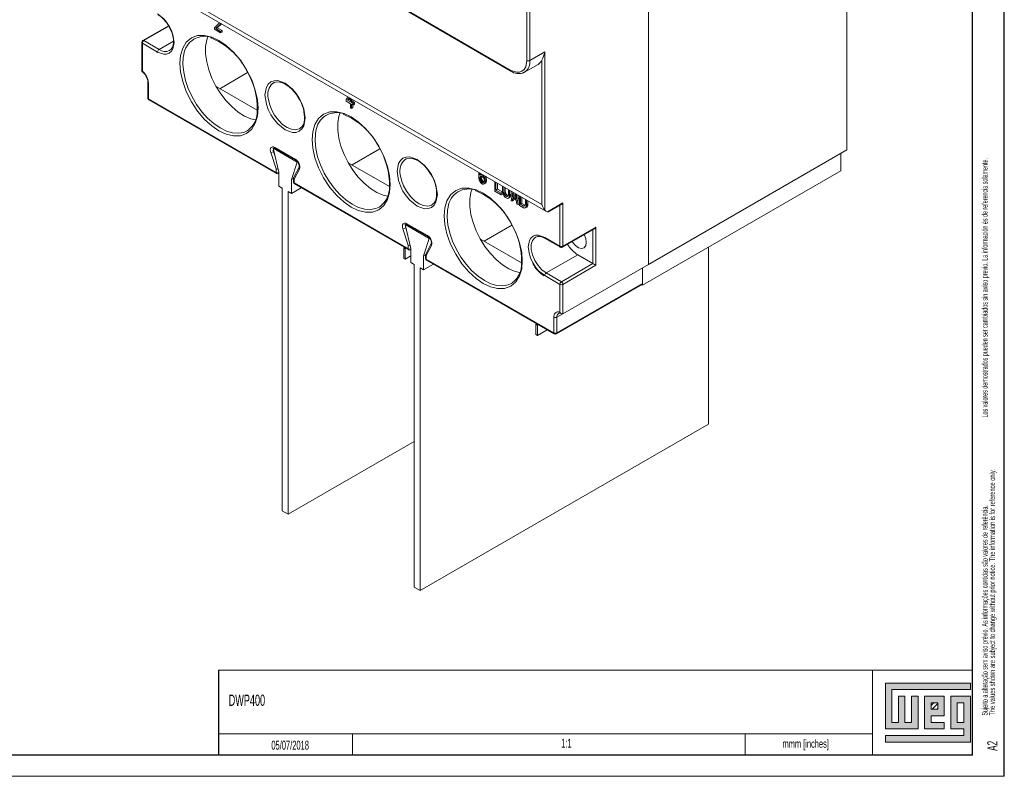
# Model space of a CAD drawing. Header units: millimetres. Extents: x 0 to 1189, y 0 to 841.
# Tile 6 of 10: x 957 to 1189, y 0 to 178. Entities that reach past the tile are written whole.
import ezdxf

# ---------------------------------------------------------------- set-up
doc = ezdxf.new("R2010")
doc.units = ezdxf.units.MM
doc.layers.add('FORMATO', color=7, linetype='Continuous')
doc.layers.add('LEGENDA', color=7, linetype='Continuous')
doc.styles.add('SLDTEXTSTYLE1', font='TXT', dxfattribs={"width": 0.605})
doc.styles.add('SLDTEXTSTYLE2', font='TXT', dxfattribs={"width": 0.569583})

# ---------------------------------------------------------------- blocks, each defined once
blk = doc.blocks.new('SW_NOTE_0')
at = {"color": 0, "linetype": 'Continuous', "lineweight": 0, "attachment_point": 1, "rotation": 90}
for s, insert, char_height, style in [('Sujeito a alteração sem aviso prévio. As informações contidas são valores de referência.                                                           Los valores demostrados pueden ser cambiados sin aviso previo. La información és de referencia solamente.', (-1.71, 0), 1.32292, 'SLDTEXTSTYLE2'), ('The values shown are subject to change without prior notice. The information is for reference only.', (0.06, 0), 1.3229, 'SLDTEXTSTYLE1')]:
    blk.add_mtext(s, dxfattribs=dict(at, insert=insert, char_height=char_height, style=style))

msp = doc.modelspace()

# ---------------------------------------------------------------- hatches: boundary and pattern name
at = {"linetype": 'Continuous'}
msp.add_hatch(color=7, dxfattribs=at).paths.add_polyline_path([(1160.99, 21.93), (1160.99, 11.15), (1168.69, 11.15), (1168.69, 18.85), (1167.15, 18.85), (1167.15, 12.69), (1165.61, 12.69), (1165.61, 18.85), (1164.07, 18.85), (1164.07, 12.69), (1162.53, 12.69), (1162.53, 20.39), (1181.01, 20.39), (1181.01, 21.93)], flags=0)
h = msp.add_hatch(color=7, dxfattribs=at)
h.paths.add_polyline_path([(1160.99, 8.07), (1181.01, 8.07), (1181.01, 18.85), (1176.39, 18.85), (1176.39, 11.15), (1179.47, 11.15), (1179.47, 9.61), (1160.99, 9.61)], flags=0)
h.paths.add_polyline_path([(1177.93, 17.31), (1179.47, 17.31), (1179.47, 12.69), (1177.93, 12.69)], flags=0)
h = msp.add_hatch(color=7, dxfattribs=at)
h.paths.add_polyline_path([(1174.85, 12.69), (1171.77, 12.69), (1171.77, 14.23), (1174.85, 14.23), (1174.85, 18.85), (1170.23, 18.85), (1170.23, 11.15), (1174.85, 11.15)], flags=0)
h.paths.add_polyline_path([(1173.31, 15.77), (1171.77, 15.77), (1171.77, 17.31), (1173.31, 17.31)], flags=0)
h = msp.add_hatch(dxfattribs=at)
h.set_pattern_fill('ANSI31', color=8, scale=0.25, style=0)
h.paths.add_polyline_path([(1173.31, 15.77), (1171.77, 15.77), (1171.77, 17.31), (1173.31, 17.31)], flags=0)

# ---------------------------------------------------------------- linework, layer by layer
at = {"color": 7, "linetype": 'Continuous', "lineweight": 15}
for p, q in [((1105.22, 120.48), (1105.22, 318.9)), ((1151.89, 147.42), (1151.89, 230.3)), ((1076.58, 226.83), (1076.58, 168.45)), ((1077.29, 226.83), (1077.29, 168.45)), ((1080.12, 134.56), (981.83, 191.31)), ((982.45, 189.93), (1081.09, 132.99)), ((1048.3, 180.29), (1072.69, 166.21)), ((1048.3, 180.12), (1072.8, 165.98)), ((992.21, 176.65), (986.18, 173.16)), ((1003.01, 176.16), (1004.16, 177.23)), ((1004.37, 176.9), (1003.34, 175.97)), ((1003.69, 176.17), (1004.7, 177.09)), ((1004.16, 177.23), (1004.21, 177.37)), ((1004.37, 176.9), (1004.7, 177.09)), ((1004.45, 177.06), (1004.37, 176.9)), ((1004.48, 177.22), (1004.45, 177.06)), ((1004.45, 177.06), (1004.6, 177.15)), ((1003.01, 175.81), (1003.01, 176.16)), ((1004.49, 174.96), (1003.01, 175.81)), ((1003.34, 175.97), (1003.69, 176.17)), ((1003.34, 175.97), (1004.49, 175.3)), ((1004.85, 175.51), (1003.69, 176.17)), ((1004.49, 175.3), (1004.85, 175.51)), ((1004.49, 175.3), (1004.49, 174.96)), ((1004.49, 174.96), (1004.85, 175.16)), ((1004.85, 175.16), (1004.85, 175.51)), ((985.93, 172.73), (985.93, 165.78)), ((986.07, 165.95), (986.07, 172.52)), ((986.07, 172.52), (989.64, 170.46)), ((990, 171.08), (986.43, 173.14)), ((989.36, 170.49), (989.62, 170.33)), ((992.5, 170.83), (992.42, 170.79)), ((1077.29, 168.45), (1080.83, 170.49)), ((1080.83, 170.49), (1080.83, 133.21)), ((1076.05, 165.7), (1079.23, 167.54)), ((1080.12, 168.53), (1080.12, 134.56)), ((987.02, 164.77), (986.82, 165.07)), ((1010.85, 165.6), (1004.32, 161.83)), ((1072.79, 165.98), (1072.8, 165.98)), ((1076.05, 165.7), (1075.98, 165.67)), ((987.34, 163.34), (987.34, 159.66)), ((987.49, 159.46), (987.49, 163.13)), ((1003.42, 162.35), (1013.11, 156.75)), ((1016.73, 163.08), (1016.92, 163.2)), ((1017.54, 142.11), (987.49, 159.46)), ((987.59, 159.23), (1017.64, 141.88)), ((1034.04, 159.29), (1034.49, 159.89)), ((1034.04, 158.87), (1034.04, 159.29)), ((1035.03, 158.3), (1034.04, 158.87)), ((1034.33, 159.12), (1034.79, 159.72)), ((1034.33, 159.12), (1034.68, 159.33)), ((1035.03, 158.72), (1034.33, 159.12)), ((1034.68, 159.33), (1034.92, 159.64)), ((1035.03, 159.13), (1034.68, 159.33)), ((1035.03, 159.58), (1035.03, 158.72)), ((1035.03, 157.33), (1035.03, 158.3)), ((1035.28, 159.44), (1035.28, 158.57)), ((1035.28, 158.57), (1035.63, 158.78)), ((1035.28, 158.57), (1035.69, 158.34)), ((1035.69, 157.92), (1035.28, 158.16)), ((1035.28, 158.16), (1035.28, 157.18)), ((1035.63, 158.78), (1035.63, 159.23)), ((1036.04, 158.54), (1035.63, 158.78)), ((1035.63, 157.39), (1035.63, 157.95)), ((1035.69, 158.34), (1036.04, 158.54)), ((1035.69, 158.34), (1035.69, 157.92)), ((1035.69, 157.92), (1036.04, 158.12)), ((1036.04, 158.12), (1036.04, 158.54)), ((1035.28, 157.18), (1035.03, 157.33)), ((1035.28, 157.18), (1035.63, 157.39)), ((1010.97, 152.06), (1010.71, 151.9)), ((1023.32, 152.59), (1023.11, 152.46)), ((1016.27, 146.82), (1017.54, 142.95)), ((1016.93, 147.88), (1016.83, 147.83)), ((1022.49, 144.56), (1016.83, 147.83)), ((1016.83, 147.83), (1018.18, 142.15)), ((1022.09, 145.2), (1017.24, 148)), ((1017.34, 147.77), (1022.19, 144.97)), ((1041.96, 147.64), (1035.43, 143.87)), ((1105.22, 120.48), (1151.89, 147.42)), ((1150.48, 142.52), (1150.48, 146.6)), ((1021.15, 140.44), (1022.49, 144.56)), ((1022.49, 144.56), (1022.59, 144.62)), ((1034.53, 144.39), (1044.23, 138.79)), ((1047.84, 145.12), (1048.03, 145.24)), ((1017.54, 142.95), (1017.54, 142.11)), ((1018.14, 141.88), (1018.18, 141.9)), ((1018.18, 142.15), (1018.18, 138.89)), ((1022.96, 143.34), (1021.66, 140.88)), ((1021.78, 140.5), (1023.05, 142.9)), ((1065.27, 141.75), (1065.3, 142.1)), ((1065.27, 141.26), (1065.27, 141.75)), ((1065.51, 141.98), (1065.48, 141.63)), ((1065.48, 141.63), (1065.8, 141.82)), ((1065.48, 141.49), (1065.83, 141.69)), ((1065.48, 141.63), (1065.48, 141.49)), ((1065.48, 141.49), (1065.72, 141.62)), ((1065.72, 141.62), (1065.93, 141.74)), ((1065.72, 141.62), (1065.93, 141.57)), ((1065.83, 141.69), (1065.83, 141.8)), ((1065.92, 141.74), (1065.83, 141.69)), ((1065.93, 141.57), (1066.07, 141.66)), ((1065.93, 141.57), (1066.14, 141.46)), ((1066.14, 141.46), (1066.28, 141.54)), ((1066.14, 141.46), (1066.34, 141.27)), ((1150.48, 142.52), (1103.81, 115.58)), ((1021.64, 140.72), (1021.15, 140.44)), ((1021.15, 137.17), (1021.15, 140.44)), ((1021.64, 140.77), (1021.64, 139.87)), ((1021.78, 139.66), (1021.78, 140.5)), ((1048.65, 124.15), (1021.78, 139.66)), ((1021.89, 139.43), (1048.76, 123.92)), ((1065.31, 140.75), (1065.27, 141.26)), ((1065.39, 140.35), (1065.31, 140.75)), ((1065.52, 140.01), (1065.39, 140.35)), ((1065.52, 140.91), (1065.87, 141.11)), ((1065.52, 140.91), (1065.56, 141.09)), ((1065.52, 140.7), (1065.52, 140.91)), ((1065.52, 140.7), (1065.87, 140.9)), ((1065.56, 140.47), (1065.52, 140.7)), ((1065.72, 139.68), (1065.52, 140.01)), ((1065.56, 141.09), (1065.83, 141.25)), ((1065.56, 141.09), (1065.64, 141.18)), ((1065.56, 140.47), (1065.91, 140.67)), ((1065.64, 140.21), (1065.56, 140.47)), ((1065.64, 141.18), (1065.76, 141.25)), ((1065.64, 140.21), (1065.99, 140.42)), ((1065.76, 140), (1065.64, 140.21)), ((1065.93, 139.49), (1065.72, 139.68)), ((1065.76, 141.25), (1065.89, 141.25)), ((1065.76, 140), (1066.12, 140.21)), ((1065.89, 139.86), (1065.76, 140)), ((1065.87, 141.11), (1065.9, 141.24)), ((1065.87, 140.9), (1065.87, 141.11)), ((1065.91, 140.67), (1065.87, 140.9)), ((1065.89, 141.25), (1066.18, 141.08)), ((1065.89, 139.86), (1066.24, 140.06)), ((1066.18, 139.69), (1065.89, 139.86)), ((1065.99, 140.42), (1065.91, 140.67)), ((1066.14, 139.37), (1065.93, 139.49)), ((1066.12, 140.21), (1065.99, 140.42)), ((1066.24, 140.06), (1066.12, 140.21)), ((1066.34, 139.32), (1066.14, 139.37)), ((1066.18, 141.08), (1066.3, 140.94)), ((1066.18, 139.69), (1066.48, 139.87)), ((1066.3, 139.69), (1066.18, 139.69)), ((1066.5, 139.91), (1066.24, 140.06)), ((1066.3, 140.94), (1066.42, 140.73)), ((1066.3, 139.69), (1066.43, 139.77)), ((1066.42, 139.76), (1066.3, 139.69)), ((1066.34, 141.27), (1066.55, 141.38)), ((1066.34, 141.27), (1066.55, 140.94)), ((1066.55, 139.41), (1066.34, 139.32)), ((1066.42, 140.73), (1066.51, 140.55)), ((1066.51, 139.92), (1066.42, 139.76)), ((1066.51, 140.55), (1066.55, 140.31)), ((1066.55, 140.11), (1066.51, 139.92)), ((1066.55, 140.94), (1066.9, 141.14)), ((1066.55, 140.94), (1066.67, 140.66)), ((1066.55, 140.31), (1066.55, 140.11)), ((1066.67, 139.62), (1066.55, 139.41)), ((1066.55, 139.41), (1066.9, 139.61)), ((1067.03, 140.86), (1066.67, 140.66)), ((1066.67, 140.66), (1066.75, 140.26)), ((1066.75, 139.92), (1066.67, 139.62)), ((1066.67, 139.62), (1067.03, 139.82)), ((1066.75, 140.26), (1067.11, 140.47)), ((1066.75, 140.26), (1066.75, 139.92)), ((1066.75, 139.92), (1067.11, 140.12)), ((1066.9, 141.14), (1066.87, 141.2)), ((1067.03, 140.86), (1066.9, 141.14)), ((1066.9, 139.61), (1067.03, 139.82)), ((1067.11, 140.47), (1067.03, 140.86)), ((1067.03, 139.82), (1067.11, 140.12)), ((1067.11, 140.12), (1067.11, 140.47)), ((1069.06, 137.68), (1069.06, 139.93)), ((1069.31, 139.79), (1069.31, 137.95)), ((1069.67, 138.16), (1069.67, 139.58)), ((1018.95, 138.44), (1018.18, 138.89)), ((1018.95, 138.44), (1018.95, 62.5)), ((1020.37, 137.62), (1021.15, 137.17)), ((1020.37, 137.62), (1020.37, 61.68)), ((1023.47, 138.52), (1021.15, 137.17)), ((1070.55, 136.82), (1069.06, 137.68)), ((1069.31, 137.95), (1069.67, 138.16)), ((1069.31, 137.95), (1070.55, 137.24)), ((1070.9, 137.44), (1069.67, 138.16)), ((1070.55, 137.24), (1070.9, 137.44)), ((1070.55, 137.24), (1070.55, 136.82)), ((1070.55, 136.82), (1070.9, 137.03)), ((1070.88, 138.79), (1070.89, 138.88)), ((1070.88, 137.74), (1070.88, 138.79)), ((1070.92, 137.37), (1070.88, 137.74)), ((1070.9, 137.03), (1070.9, 137.44)), ((1071, 137.05), (1070.92, 137.37)), ((1071.17, 136.67), (1071, 137.05)), ((1071.13, 138.64), (1071.14, 138.73)), ((1071.13, 138.64), (1071.21, 138.69)), ((1071.13, 137.6), (1071.13, 138.64)), ((1071.13, 137.6), (1071.48, 137.81)), ((1071.17, 137.3), (1071.13, 137.6)), ((1071.17, 137.3), (1071.52, 137.5)), ((1071.25, 137.04), (1071.17, 137.3)), ((1071.25, 137.04), (1071.6, 137.25)), ((1071.37, 136.83), (1071.25, 137.04)), ((1071.37, 136.83), (1071.73, 137.04)), ((1071.54, 136.67), (1071.37, 136.83)), ((1071.48, 137.81), (1071.48, 138.54)), ((1071.52, 137.5), (1071.48, 137.81)), ((1071.6, 137.25), (1071.52, 137.5)), ((1071.54, 136.67), (1071.89, 136.87)), ((1071.73, 137.04), (1071.6, 137.25)), ((1071.89, 136.87), (1071.73, 137.04)), ((1072.22, 136.68), (1071.89, 136.87)), ((1072.28, 136.93), (1072.24, 136.68)), ((1072.27, 138.08), (1072.28, 137.98)), ((1072.28, 137.98), (1072.28, 136.93)), ((1072.53, 136.79), (1072.49, 136.47)), ((1072.52, 137.94), (1072.53, 137.83)), ((1072.53, 137.83), (1072.61, 137.88)), ((1072.53, 137.83), (1072.53, 136.79)), ((1072.53, 136.79), (1072.88, 137)), ((1072.84, 136.67), (1072.88, 137)), ((1072.86, 135.49), (1073.31, 137.48)), ((1072.88, 137), (1072.88, 137.73)), ((1073.31, 136.34), (1073.54, 137.35)), ((1073.67, 136.54), (1073.81, 137.19)), ((1073.83, 137.18), (1074.06, 135.91)), ((1074.05, 137.05), (1074.51, 134.54)), ((1074.84, 134.87), (1074.49, 136.8)), ((1054.43, 134.63), (1054.23, 134.5)), ((1071.33, 136.44), (1071.17, 136.67)), ((1071.54, 136.25), (1071.33, 136.44)), ((1071.87, 136.48), (1071.54, 136.67)), ((1071.87, 136.06), (1071.54, 136.25)), ((1071.87, 136.48), (1072.22, 136.68)), ((1072.03, 136.45), (1071.87, 136.48)), ((1072.08, 136.01), (1071.87, 136.06)), ((1072.16, 136.52), (1072.03, 136.45)), ((1072.03, 136.45), (1072.16, 136.52)), ((1072.24, 136.05), (1072.08, 136.01)), ((1072.24, 136.68), (1072.16, 136.52)), ((1072.24, 136.68), (1072.22, 136.68)), ((1072.24, 136.05), (1072.59, 136.26)), ((1072.41, 136.24), (1072.24, 136.05)), ((1072.49, 136.47), (1072.41, 136.24)), ((1072.41, 136.24), (1072.76, 136.44)), ((1072.49, 136.47), (1072.84, 136.67)), ((1072.59, 136.26), (1072.76, 136.44)), ((1072.76, 136.44), (1072.84, 136.67)), ((1073.11, 135.35), (1072.86, 135.49)), ((1073.27, 136.08), (1073.11, 135.35)), ((1073.11, 135.35), (1073.46, 135.55)), ((1074.1, 135.61), (1073.27, 136.08)), ((1073.31, 136.34), (1073.67, 136.54)), ((1074.06, 135.91), (1073.31, 136.34)), ((1073.46, 135.55), (1073.54, 135.93)), ((1073.97, 136.37), (1073.67, 136.54)), ((1074.26, 134.68), (1074.1, 135.61)), ((1074.51, 134.54), (1074.26, 134.68)), ((1074.51, 134.54), (1074.84, 134.73)), ((1074.84, 134.35), (1074.84, 136.6)), ((1075.09, 134.62), (1075.09, 136.46)), ((1075.09, 134.62), (1075.44, 134.82)), ((1075.83, 134.19), (1075.09, 134.62)), ((1075.44, 134.82), (1075.44, 136.25)), ((1076.18, 134.4), (1075.44, 134.82)), ((1076.24, 134.65), (1076.2, 134.39)), ((1076.23, 135.8), (1076.24, 135.69)), ((1076.24, 135.69), (1076.24, 134.65)), ((1076.45, 134.18), (1076.49, 134.51)), ((1076.49, 135.55), (1076.48, 135.65)), ((1076.49, 135.55), (1076.57, 135.6)), ((1076.49, 134.51), (1076.49, 135.55)), ((1076.49, 134.51), (1076.84, 134.71)), ((1076.8, 134.39), (1076.84, 134.71)), ((1076.84, 134.71), (1076.84, 135.44)), ((1081.42, 132.87), (1085.07, 134.97)), ((1081.85, 132.94), (1084.72, 134.6)), ((1085.07, 134.97), (1085.07, 124.77)), ((1042.08, 134.1), (1041.82, 133.94)), ((1074.84, 134.35), (1075.83, 133.77)), ((1075.83, 134.19), (1076.18, 134.4)), ((1075.99, 134.17), (1075.83, 134.19)), ((1075.83, 133.77), (1076.04, 133.72)), ((1075.99, 134.17), (1076.12, 134.24)), ((1076.12, 134.23), (1075.99, 134.17)), ((1076.04, 133.72), (1076.2, 133.77)), ((1076.2, 134.39), (1076.12, 134.23)), ((1076.2, 134.39), (1076.18, 134.4)), ((1076.2, 133.77), (1076.55, 133.97)), ((1076.2, 133.77), (1076.37, 133.95)), ((1076.37, 133.95), (1076.45, 134.18)), ((1076.37, 133.95), (1076.72, 134.16)), ((1076.45, 134.18), (1076.8, 134.39)), ((1076.55, 133.97), (1076.72, 134.16)), ((1076.72, 134.16), (1076.8, 134.39)), ((1048.05, 129.92), (1047.95, 129.87)), ((1053.6, 126.6), (1047.95, 129.87)), ((1047.95, 129.87), (1049.29, 124.19)), ((1053.2, 127.24), (1048.35, 130.04)), ((1047.39, 128.85), (1048.65, 124.99)), ((1048.45, 129.81), (1053.3, 127.01)), ((1073.08, 129.68), (1066.54, 125.91)), ((1084.97, 124.54), (1092.49, 128.88)), ((1085.07, 124.77), (1092.85, 129.26)), ((1092.85, 129.26), (1092.85, 120.27)), ((1052.26, 122.48), (1053.6, 126.6)), ((1054.07, 125.38), (1052.78, 122.92)), ((1053.6, 126.6), (1053.7, 126.66)), ((1065.64, 126.43), (1075.34, 120.83)), ((1078.64, 126.87), (1078.72, 126.91)), ((1080.46, 126.82), (1080.9, 126.58)), ((1084.36, 124.77), (1080.79, 126.83)), ((1080.89, 126.6), (1084.47, 124.54)), ((1080.9, 126.6), (1080.89, 126.6)), ((1047.59, 124.35), (1047.8, 124.47)), ((1047.59, 121.9), (1047.59, 124.35)), ((1047.95, 124.15), (1047.59, 124.35)), ((1048.16, 124.27), (1047.95, 124.15)), ((1047.95, 124.15), (1047.95, 121.7)), ((1048.65, 124.99), (1048.65, 124.15)), ((1049.26, 123.92), (1049.29, 123.94)), ((1049.29, 124.19), (1049.29, 120.93)), ((1052.9, 122.54), (1054.16, 124.94)), ((1119.36, 82.91), (1119.36, 124.56)), ((1047.95, 121.7), (1047.59, 121.9)), ((1047.95, 121.7), (1049.29, 122.47)), ((1050.07, 120.48), (1049.29, 120.93)), ((1052.75, 122.76), (1052.26, 122.48)), ((1052.26, 119.21), (1052.26, 122.48)), ((1054.59, 120.55), (1052.26, 119.21)), ((1052.75, 122.81), (1052.75, 121.91)), ((1052.9, 121.7), (1052.9, 122.54)), ((1082.95, 104.35), (1052.9, 121.7)), ((1053, 121.47), (1083.05, 104.12)), ((1081.14, 118.46), (1088.57, 122.74)), ((1092.14, 120.68), (1084.72, 116.4)), ((1088.57, 122.74), (1092.14, 120.68)), ((1050.07, 120.48), (1050.07, 44.54)), ((1051.48, 119.66), (1052.26, 119.21)), ((1051.48, 119.66), (1051.48, 43.72)), ((1084.72, 116.4), (1081.14, 118.46)), ((1085.07, 108.84), (1105.22, 120.48)), ((1092.85, 120.27), (1085.07, 115.78)), ((1103.81, 115.99), (1103.81, 119.66)), ((1103.81, 115.58), (1103.81, 119.66)), ((1073.19, 116.14), (1072.93, 115.98)), ((1080.79, 117.85), (1084.36, 115.78)), ((1083.65, 104.35), (1103.81, 115.99)), ((1083.55, 104.12), (1103.7, 115.76)), ((1084.36, 115.78), (1084.36, 109.21)), ((1085.07, 115.78), (1085.07, 108.84)), ((1103.81, 115.58), (1103.6, 115.7)), ((1082.95, 108.03), (1082.95, 104.35)), ((1083.65, 108.03), (1083.65, 104.35)), ((1078.7, 106.39), (1078.92, 106.51)), ((1078.7, 103.94), (1078.7, 106.39)), ((1079.06, 106.18), (1078.7, 106.39)), ((1079.27, 106.31), (1079.06, 106.18)), ((1079.06, 106.18), (1079.06, 103.73)), ((1079.06, 103.73), (1081.39, 105.08)), ((1079.06, 103.73), (1078.7, 103.94)), ((1051.48, 43.72), (1119.36, 82.91)), ((1020.37, 61.68), (1050.07, 78.83)), ((1020.37, 61.68), (1018.95, 62.5)), ((1051.48, 43.72), (1050.07, 44.54))]:
    msp.add_line(p, q, dxfattribs=at)
at = {"color": 1, "linetype": 'Continuous', "lineweight": 15}
for p, q in [((986.43, 173.14), (992.28, 176.52)), ((990, 171.08), (993.37, 173.02)), ((1016.95, 147.01), (1017.02, 147.05)), ((1017.23, 146.14), (1016.95, 147.01)), ((1018.18, 141.91), (1018.14, 141.88)), ((1084.36, 134.4), (1084.36, 124.77)), ((1048.06, 129.05), (1048.13, 129.09)), ((1048.34, 128.18), (1048.06, 129.05)), ((1092.14, 128.68), (1092.14, 120.68)), ((1049.29, 123.95), (1049.26, 123.92)), ((1085.04, 108.83), (1083.65, 108.03))]:
    msp.add_line(p, q, dxfattribs=at)
at = {"color": 7, "linetype": 'Continuous', "lineweight": 0}
for p, q in [((1181.01, 21.93), (1160.99, 21.93)), ((1160.99, 21.93), (1160.99, 11.15)), ((1181.01, 20.39), (1181.01, 21.93)), ((1162.53, 20.39), (1181.01, 20.39)), ((1162.53, 12.69), (1162.53, 20.39)), ((1165.61, 18.85), (1164.07, 18.85)), ((1164.07, 18.85), (1164.07, 12.69)), ((1165.61, 12.69), (1165.61, 18.85)), ((1168.69, 18.85), (1167.15, 18.85)), ((1167.15, 18.85), (1167.15, 12.69)), ((1168.69, 11.15), (1168.69, 18.85)), ((1174.85, 18.85), (1170.23, 18.85)), ((1170.23, 18.85), (1170.23, 11.15)), ((1174.85, 14.23), (1174.85, 18.85)), ((1181.01, 18.85), (1176.39, 18.85)), ((1176.39, 18.85), (1176.39, 11.15)), ((1181.01, 8.07), (1181.01, 18.85)), ((1171.77, 17.31), (1173.31, 17.31)), ((1171.77, 15.77), (1171.77, 17.31)), ((1173.31, 17.31), (1173.31, 15.77)), ((1177.93, 12.69), (1177.93, 17.31)), ((1177.93, 17.31), (1179.47, 17.31)), ((1179.47, 17.31), (1179.47, 12.69)), ((1173.31, 15.77), (1171.77, 15.77)), ((1171.77, 14.23), (1174.85, 14.23)), ((1171.77, 12.69), (1171.77, 14.23)), ((1164.07, 12.69), (1162.53, 12.69)), ((1167.15, 12.69), (1165.61, 12.69)), ((1174.85, 12.69), (1171.77, 12.69)), ((1174.85, 11.15), (1174.85, 12.69)), ((1179.47, 12.69), (1177.93, 12.69)), ((1035.52, 10.02), (1035.52, 5)), ((1128, 10.03), (1128, 5)), ((1160.99, 11.15), (1168.69, 11.15)), ((1160.99, 9.61), (1160.99, 8.07)), ((1179.47, 9.61), (1160.99, 9.61)), ((1170.23, 11.15), (1174.85, 11.15)), ((1176.39, 11.15), (1179.47, 11.15)), ((1179.47, 11.15), (1179.47, 9.61)), ((1160.99, 8.07), (1181.01, 8.07))]:
    msp.add_line(p, q, dxfattribs=at)
at = {"color": 7, "linetype": 'Continuous', "lineweight": 15, "flags": 128}
for points in [[(989.64, 170.46), (991.08, 169.95), (991.77, 169.97), (992.39, 170.19), (992.9, 170.62), (993.26, 171.21), (993.53, 172.71), (993.26, 174.52), (992.9, 175.53), (992.39, 176.54), (991.77, 177.48), (991.08, 178.3), (989.64, 179.44)], [(992.32, 176.5), (992.87, 175.36), (993.04, 174.89), (993.24, 174.15), (993.36, 173.42), (993.38, 172.72), (993.3, 172.09), (993.13, 171.56), (992.86, 171.13), (992.47, 170.81), (992.43, 170.8)], [(1013.3, 157.22), (1013.14, 159.24), (1012.65, 161.5), (1011.8, 163.89), (1010.6, 166.28), (1009.14, 168.5), (1007.49, 170.44), (1005.78, 172), (1004.1, 173.14), (1002.43, 173.93), (1000.72, 174.35), (999.07, 174.31), (997.6, 173.78), (996.41, 172.77), (995.56, 171.36), (995.07, 169.67), (994.91, 167.83)], [(1001.45, 174.06), (1001.21, 173.3), (1000.95, 171.74), (1000.95, 170.01), (1001.21, 168.16), (1001.71, 166.23), (1002.44, 164.3), (1003.38, 162.41), (1004.51, 160.62), (1005.78, 158.97), (1007.17, 157.52), (1008.64, 156.31), (1010.14, 155.38), (1011.62, 154.74), (1012.7, 154.47)], [(994.91, 167.83), (995.07, 165.81), (995.56, 163.55), (996.41, 161.16), (997.6, 158.77), (999.07, 156.54), (1000.72, 154.61), (1002.43, 153.05), (1004.1, 151.91), (1005.78, 151.12), (1007.49, 150.7), (1009.14, 150.73), (1010.6, 151.27), (1011.8, 152.27), (1012.65, 153.68), (1013.14, 155.37), (1013.3, 157.22)], [(1076.58, 168.45), (1076.31, 166.96), (1075.95, 166.36), (1075.44, 165.93), (1074.82, 165.71), (1074.13, 165.69), (1072.69, 166.21)], [(986.07, 165.95), (985.96, 165.91), (985.93, 165.9), (985.93, 165.91)], [(1024.4, 154.89), (1024.07, 157.1), (1023.63, 158.33), (1023.01, 159.56), (1022.25, 160.71), (1021.41, 161.71), (1019.66, 163.1), (1017.92, 163.72), (1017.07, 163.7), (1016.31, 163.43), (1015.7, 162.91), (1015.26, 162.18), (1014.92, 160.36)], [(1016.77, 163.07), (1017.08, 163.28), (1017.75, 163.44), (1018.45, 163.39), (1019.18, 163.16), (1019.93, 162.77), (1020.65, 162.25), (1021.35, 161.62), (1021.84, 161.08), (1022.35, 160.42), (1022.93, 159.51)], [(1014.92, 160.36), (1015.26, 158.15), (1015.7, 156.92), (1016.31, 155.69), (1017.07, 154.54), (1017.92, 153.55), (1019.66, 152.15), (1021.41, 151.53), (1022.25, 151.55), (1023.01, 151.82), (1023.63, 152.34), (1024.07, 153.07), (1024.4, 154.89)], [(987.41, 159.41), (987.54, 159.27), (987.59, 159.23)], [(1044.41, 139.26), (1044.26, 141.28), (1043.76, 143.54), (1042.91, 145.93), (1041.72, 148.32), (1040.25, 150.54), (1038.6, 152.48), (1036.89, 154.03), (1035.22, 155.18), (1033.54, 155.97), (1031.83, 156.39), (1030.19, 156.35), (1028.72, 155.82), (1027.52, 154.81), (1026.67, 153.4), (1026.18, 151.71), (1026.03, 149.87)], [(1032.53, 156), (1032.32, 155.34), (1032.07, 153.78), (1032.07, 152.05), (1032.32, 150.19), (1032.82, 148.27), (1033.55, 146.34), (1034.49, 144.45), (1035.62, 142.66), (1036.9, 141.01), (1038.29, 139.56), (1039.75, 138.35), (1041.25, 137.41), (1042.74, 136.78), (1043.82, 136.51)], [(1026.03, 149.87), (1026.18, 147.85), (1026.67, 145.59), (1027.52, 143.2), (1028.72, 140.81), (1030.19, 138.58), (1031.83, 136.65), (1033.54, 135.09), (1035.22, 133.95), (1036.89, 133.16), (1038.6, 132.74), (1040.25, 132.77), (1041.72, 133.3), (1042.91, 134.31), (1043.76, 135.72), (1044.26, 137.41), (1044.41, 139.26)], [(1017.24, 148), (1016.97, 148.12), (1016.73, 148.15), (1016.51, 148.09), (1016.34, 147.95), (1016.23, 147.74), (1016.18, 147.47), (1016.19, 147.15), (1016.27, 146.82)], [(1022.76, 144.36), (1022.92, 144.01), (1022.96, 143.87), (1023, 143.68), (1023, 143.51), (1022.98, 143.4), (1022.95, 143.33), (1022.95, 143.33)], [(1055.51, 136.93), (1055.18, 139.14), (1054.74, 140.37), (1054.12, 141.6), (1053.37, 142.75), (1052.52, 143.74), (1050.77, 145.14), (1049.03, 145.76), (1048.18, 145.74), (1047.42, 145.47), (1046.81, 144.95), (1046.37, 144.22), (1046.04, 142.4)], [(1047.89, 145.11), (1048.2, 145.32), (1048.86, 145.48), (1049.56, 145.43), (1050.29, 145.2), (1051.04, 144.81), (1051.76, 144.29), (1052.46, 143.66), (1052.95, 143.11), (1053.46, 142.46), (1054.04, 141.55)], [(1046.04, 142.4), (1046.37, 140.19), (1046.81, 138.96), (1047.42, 137.73), (1048.18, 136.58), (1049.03, 135.58), (1050.77, 134.19), (1052.52, 133.57), (1053.37, 133.59), (1054.12, 133.86), (1054.74, 134.38), (1055.18, 135.11), (1055.51, 136.93)], [(1075.52, 121.29), (1075.37, 123.32), (1074.88, 125.57), (1074.02, 127.97), (1072.83, 130.36), (1071.36, 132.58), (1069.71, 134.52), (1068, 136.07), (1066.33, 137.22), (1064.66, 138.01), (1062.95, 138.42), (1061.3, 138.39), (1059.83, 137.86), (1058.64, 136.85), (1057.78, 135.44), (1057.29, 133.75), (1057.14, 131.91)], [(1063.64, 138.04), (1063.43, 137.38), (1063.18, 135.82), (1063.18, 134.09), (1063.43, 132.23), (1063.93, 130.31), (1064.66, 128.38), (1065.61, 126.49), (1066.73, 124.7), (1068.01, 123.05), (1069.4, 121.6), (1070.86, 120.39), (1072.36, 119.45), (1073.85, 118.81), (1074.93, 118.54)], [(1081.42, 132.87), (1081.69, 132.87), (1081.83, 132.97)], [(1048.35, 130.04), (1048.09, 130.16), (1047.84, 130.19), (1047.62, 130.13), (1047.45, 129.99), (1047.34, 129.78), (1047.29, 129.51), (1047.31, 129.19), (1047.39, 128.85)], [(1057.14, 131.91), (1057.29, 129.89), (1057.78, 127.63), (1058.64, 125.23), (1059.83, 122.85), (1061.3, 120.62), (1062.95, 118.69), (1064.66, 117.13), (1066.33, 115.99), (1068, 115.2), (1069.71, 114.78), (1071.36, 114.81), (1072.83, 115.34), (1074.02, 116.35), (1074.88, 117.76), (1075.37, 119.45), (1075.52, 121.29)], [(1053.87, 126.4), (1054.03, 126.05), (1054.07, 125.91), (1054.11, 125.71), (1054.11, 125.55), (1054.09, 125.44), (1054.07, 125.37), (1054.06, 125.37)], [(1080.79, 126.83), (1079.36, 127.34), (1078.66, 127.32), (1078.04, 127.1), (1077.54, 126.67), (1077.17, 126.08), (1076.9, 124.58), (1077.17, 122.77), (1077.54, 121.76), (1078.04, 120.75), (1078.66, 119.81), (1079.36, 118.99), (1080.79, 117.85)], [(1090.58, 125.66), (1090.45, 124.9), (1090.06, 124.4), (1089.47, 124.23), (1088.75, 124.4), (1088.02, 124.91), (1087.35, 125.67), (1087.24, 125.85)], [(1090.08, 127.49), (1090.45, 126.58), (1090.58, 125.66)], [(1084.72, 124.47), (1084.91, 124.51), (1084.96, 124.54)], [(1084.07, 108.93), (1084.13, 108.97), (1084.4, 108.98), (1084.73, 108.86)], [(1085.07, 108.84), (1085, 108.82), (1084.92, 108.81), (1084.83, 108.83), (1084.73, 108.87), (1084.54, 109), (1084.36, 109.21)]]:
    msp.add_lwpolyline(points, dxfattribs=at)
at = {"color": 1, "linetype": 'Continuous', "lineweight": 15, "flags": 128}
for points in [[(1010.71, 151.9), (1009.94, 151.55), (1008.68, 151.32), (1007.31, 151.42), (1005.86, 151.84), (1004.36, 152.58), (1002.87, 153.6), (1001.42, 154.89), (1000.06, 156.41), (998.83, 158.11), (997.76, 159.94), (996.88, 161.85), (996.22, 163.78), (995.8, 165.69), (995.62, 167.51), (995.7, 169.19), (995.81, 169.85)], [(986.82, 165.07), (986.62, 165.39), (986.07, 165.95)], [(1023.11, 152.46), (1023, 152.4), (1022.15, 152.18), (1021.17, 152.28), (1020.12, 152.71), (1019.07, 153.43), (1018.08, 154.41), (1017.19, 155.59), (1016.47, 156.9), (1015.96, 158.26), (1015.68, 159.6)], [(1041.82, 133.94), (1041.05, 133.59), (1039.8, 133.36), (1038.42, 133.46), (1036.97, 133.88), (1035.47, 134.62), (1033.98, 135.64), (1032.54, 136.93), (1031.18, 138.45), (1029.94, 140.14), (1028.87, 141.97), (1027.99, 143.88), (1027.33, 145.82), (1026.91, 147.72), (1026.74, 149.54), (1026.82, 151.23), (1026.93, 151.89)], [(1054.23, 134.5), (1054.12, 134.44), (1053.26, 134.21), (1052.28, 134.32), (1051.24, 134.74), (1050.19, 135.47), (1049.19, 136.45), (1048.3, 137.63), (1047.58, 138.94), (1047.07, 140.3), (1046.79, 141.64)], [(1072.93, 115.98), (1072.16, 115.63), (1070.91, 115.4), (1069.54, 115.5), (1068.08, 115.92), (1066.59, 116.66), (1065.09, 117.68), (1063.65, 118.97), (1062.29, 120.49), (1061.06, 122.18), (1059.99, 124.01), (1059.11, 125.92), (1058.45, 127.86), (1058.02, 129.76), (1057.85, 131.58), (1057.93, 133.27), (1058.04, 133.93)], [(1081.14, 118.46), (1080.15, 119.2), (1079.23, 120.21), (1078.47, 121.41), (1077.93, 122.7), (1077.64, 123.98), (1077.64, 125.14), (1077.93, 126.09), (1078.47, 126.76), (1078.64, 126.87)]]:
    msp.add_lwpolyline(points, dxfattribs=at)
at = {"color": 7, "linetype": 'Continuous', "lineweight": 15}
for centre, radius, start, end in [((986.27, 173.33), 6.83, 27.6335, 59.3236), ((1000.69, 169.24), 4.91, 69.2952, 172.9206), ((986.37, 172.76), 0.439, 115.3445, 184.5218), ((986.84, 172.49), 0.768, 122.6055, 177.3945), ((996.32, 158.92), 15.98, 27.2282, 68.3619), ((990.41, 170.43), 0.768, 122.6055, 177.3945), ((1072.72, 172.31), 8.31, 332.9495, 347.3374), ((1076.94, 169.13), 0.769, 242.6097, 297.3903), ((1078.09, 169.45), 2.22, 300.7214, 335.5933), ((984.33, 163.48), 2.89, 27.8441, 56.6538), ((984.58, 163.33), 2.76, 0.2946, 32.9413), ((995.88, 157.14), 17.24, 358.5189, 31.814), ((1074.63, 168.31), 2.95, 231.7258, 296.931), ((987.74, 159.63), 0.395, 175.5449, 213.7202), ((1015.75, 155), 8.48, 356.3567, 32.132), ((1007.57, 156.49), 5.55, 307.3252, 2.1576), ((1031.8, 151.28), 4.91, 69.2952, 172.9206), ((1027.43, 140.96), 15.98, 27.2282, 68.3619), ((1021.91, 154.45), 2.31, 306.1815, 0.1966), ((1016.22, 148.28), 1.47, 272.0398, 299.7094), ((1017.11, 147.48), 0.37, 51.7896, 91.9191), ((1026.99, 139.18), 17.24, 358.5189, 31.814), ((1021.07, 143.43), 2.05, 345.2438, 60.1677), ((1021.37, 143.64), 1.56, 27.789, 58.4563), ((1017.89, 142.3), 0.489, 239.4491, 300.7323), ((1046.86, 137.04), 8.48, 356.3567, 32.132), ((1022.08, 139.83), 0.439, 175.3465, 244.5512), ((1038.68, 138.53), 5.55, 307.3252, 2.1576), ((1062.91, 133.32), 4.91, 69.2952, 172.9206), ((1058.54, 123), 15.98, 27.2282, 68.3619), ((1053.02, 136.49), 2.31, 306.1815, 0.1966), ((1083.7, 135.57), 3.72, 195.7252, 219.4223), ((1081.61, 133.87), 1.02, 220.3689, 259.6203), ((1048.22, 129.52), 0.37, 51.7896, 91.9191), ((1058.1, 121.22), 17.24, 358.5189, 31.814), ((1047.33, 130.32), 1.47, 272.0398, 299.7094), ((1052.18, 125.47), 2.05, 345.2438, 60.1677), ((1052.49, 125.67), 1.56, 27.789, 58.4563), ((1079.5, 125.02), 2.04, 61.7596, 112.7904), ((1092.41, 128.87), 7.23, 210.2799, 237.9533), ((1049.01, 124.28), 0.439, 235.3488, 304.5205), ((1084.72, 125.45), 0.769, 242.6097, 297.3903), ((1084.69, 124.86), 0.395, 235.5468, 273.7228), ((1053.19, 121.87), 0.439, 175.3465, 244.5512), ((1069.79, 120.57), 5.55, 307.3252, 2.1576), ((1084.93, 124.42), 7.9, 208.0832, 237.577), ((1081.56, 117.81), 0.768, 122.6055, 177.3945), ((1085.13, 115.75), 0.768, 122.6055, 177.3945), ((1084.3, 115.75), 0.768, 2.6055, 57.3945), ((1103.56, 115.96), 0.246, 305.0133, 6.2988), ((1084.72, 116.47), 0.769, 242.6097, 297.3903), ((1083.98, 108.23), 1.06, 69.0285, 190.8303), ((1083.3, 108.71), 0.769, 242.6097, 297.3903), ((1083.3, 105.03), 0.769, 242.6097, 297.3903), ((1083.3, 104.49), 0.439, 235.3488, 304.5205)]:
    msp.add_arc(centre, radius, start, end, dxfattribs=at)
at = {"color": 1, "linetype": 'Continuous', "lineweight": 15}
for centre, radius, start, end in [((986.18, 172.75), 0.251, 185.7132, 245.6237), ((986.28, 172.94), 0.246, 53.7017, 115.0191), ((991.47, 173.1), 2.51, 234.0475, 292.3321), ((1074.44, 168.09), 2.88, 304.0564, 7.2558), ((984.42, 163.14), 3.07, 359.9807, 32.1684), ((1072.95, 166.18), 0.254, 174.531, 232.5839), ((987.58, 163.35), 0.238, 182.4547, 247.4196), ((1019.16, 160.44), 3.58, 132.692, 193.6651), ((987.59, 159.69), 0.251, 185.6948, 245.6253), ((987.73, 159.43), 0.24, 172.7442, 235.9436), ((1017.95, 147.37), 1.06, 170.3569, 200.2247), ((1017.47, 147.97), 0.24, 172.7442, 235.9436), ((1022.33, 145.17), 0.245, 173.6094, 235.9969), ((1050.27, 142.48), 3.58, 132.692, 193.6651), ((1017.9, 142.81), 0.783, 242.9276, 290.9705), ((1017.78, 142.08), 0.246, 173.6995, 235.0052), ((1023.32, 143.19), 0.389, 156.5263, 226.4586), ((1021.89, 139.89), 0.251, 185.6948, 245.6253), ((1022.02, 139.63), 0.24, 172.7442, 235.9436), ((1048.59, 130.01), 0.24, 172.7442, 235.9436), ((1049.06, 129.41), 1.06, 170.3569, 200.2247), ((1053.44, 127.21), 0.245, 173.6094, 235.9969), ((1054.43, 125.23), 0.389, 156.5263, 226.4586), ((1081.04, 126.8), 0.246, 173.7012, 234.9867), ((1049.01, 124.85), 0.783, 242.9276, 290.9705), ((1048.9, 124.12), 0.246, 173.6981, 235.0204), ((1084.61, 124.74), 0.252, 174.3822, 234.2724), ((1084.82, 124.74), 0.252, 305.7254, 5.618), ((1053, 121.93), 0.251, 185.6948, 245.6253), ((1053.13, 121.67), 0.24, 172.7442, 235.9436), ((1084.66, 108.12), 1.01, 126.193, 185.5771), ((1083.19, 104.33), 0.246, 173.6981, 235.0204), ((1083.4, 104.33), 0.252, 305.7096, 5.6194)]:
    msp.add_arc(centre, radius, start, end, dxfattribs=at)
at = {"color": 7, "linetype": 'Continuous', "lineweight": 15}
for centre, major_axis, ratio, start_param, end_param in [((1017.89, 143.15), (0.499, 0.08), 0.440292, 3.85685, 4.833086), ((1022.14, 140.71), (0.493, -0.122), 0.683658, 2.974179, 4.094405), ((1084.72, 135.18), (0.354, 0.612), 0.577335, 3.92695, 4.71243), ((1092.49, 129.46), (0.354, 0.612), 0.577335, 3.92695, 4.71243), ((1049.01, 125.19), (0.499, 0.08), 0.440292, 3.85685, 4.833086), ((1053.25, 122.74), (0.493, -0.122), 0.683658, 2.974179, 4.094405), ((1092.49, 120.48), (0.5, -0.289), 0.00007, 0.785439, 2.356235)]:
    msp.add_ellipse(centre, major_axis=major_axis, ratio=ratio, start_param=start_param, end_param=end_param, dxfattribs=at)
at = {"layer": 'FORMATO'}
for p, q in [((1189, 0), (1189, 841)), ((1181.52, 5), (1181.52, 831)), ((1004, 25), (1004, 5)), ((1181.52, 5), (22.52, 5))]:
    msp.add_line(p, q, dxfattribs=at)
at = {"layer": 'FORMATO', "lineweight": 0}
for p, q in [((1004, 25), (1181.52, 25)), ((1158, 25), (1158, 5)), ((1004, 10.02), (1035.52, 10.02)), ((1035.52, 10.02), (1158, 10.03)), ((0, 0), (1189, 0))]:
    msp.add_line(p, q, dxfattribs=at)

# ---------------------------------------------------------------- block references
at = {"color": 7, "linetype": 'Continuous', "lineweight": 0}
msp.add_blockref('SW_NOTE_0', (1185.45, 14.3), dxfattribs=at)

# ---------------------------------------------------------------- texts
at = {"layer": 'FORMATO', "insert": (1136.78, 8.62), "char_height": 1.9, "attachment_point": 1, "style": 'SLDTEXTSTYLE1'}
msp.add_mtext('mmm [inches]', dxfattribs=at)
at = {"layer": 'LEGENDA', "style": 'SLDTEXTSTYLE1'}
for s, insert, char_height, attachment_point in [('DWP400', (1006.39, 19.22), 2.646, 1), ('05/07/2018', (1020.86, 8.38), 2.117, 2), ('1:1', (1085.89, 8.85), 2.117, 2)]:
    msp.add_mtext(s, dxfattribs=dict(at, insert=insert, char_height=char_height, attachment_point=attachment_point))
at = {"layer": 'LEGENDA', "insert": (1184.98, 5.98), "char_height": 2.381, "attachment_point": 1, "rotation": 90, "style": 'SLDTEXTSTYLE1'}
msp.add_mtext('A2', dxfattribs=at)

doc.saveas('drawing.dxf')
